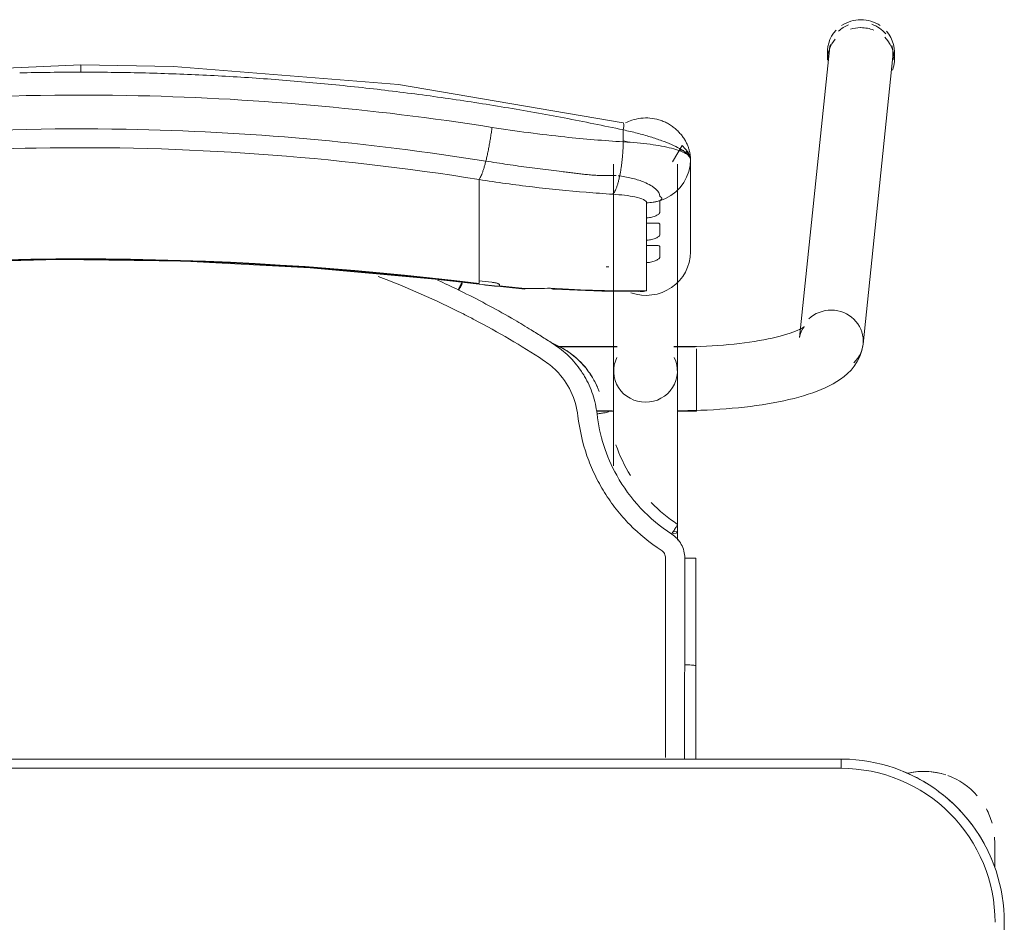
# Model space of a CAD drawing. Header units: metres. Extents: x 3 to 43.5, y -74 to -48.5.
# Tile 137 of 209: x 38.931 to 39.25, y -56.63 to -56.337. Entities that reach past the tile are written whole.
import ezdxf

# ---------------------------------------------------------------- set-up
doc = ezdxf.new("R2010")
doc.units = ezdxf.units.M
doc.layers.add('I-FURN', color=7, linetype='Continuous', lineweight=18)

# ---------------------------------------------------------------- blocks, each defined once
blk = doc.blocks.new('ConjuntoParaAlunoTamanho6 - CJA06_ConjuntoParaAlunoTamanho6-V21-1PAV - FRIGORÍFICA')
at = {"layer": 'I-FURN', "color": 253, "true_color": 0xaaaaaa}
for p, q in [((0.2432124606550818, 0.2952560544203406), (0.2335379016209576, 0.2018170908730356)), ((0.2425404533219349, 0.2945585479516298), (0.2425404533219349, 0.2919703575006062)), ((0.2643023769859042, 0.2919703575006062), (0.2643023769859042, 0.2945585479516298)), ((0.2541278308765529, 0.1996852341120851), (0.2638023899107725, 0.2931241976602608)), ((0.1981000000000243, 0.2296403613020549), (0.1981000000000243, 0.2596939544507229)), ((0.1731500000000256, 0.2581242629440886), (0.1731500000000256, 0.1909687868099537)), ((0.1938500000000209, 0.1909687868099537), (0.1938500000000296, 0.2581242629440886)), ((0.1968477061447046, 0.2539495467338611), (0.1975389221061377, 0.2558006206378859)), ((0.1294314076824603, 0.243802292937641), (0.1294314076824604, 0.2531737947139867)), ((0.1745693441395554, 0.2544094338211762), (0.1751254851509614, 0.254353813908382)), ((0.1958994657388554, 0.2522107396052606), (0.1968476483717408, 0.253949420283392)), ((0.1947122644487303, 0.2506185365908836), (0.1958994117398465, 0.2522106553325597)), ((0.1294314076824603, 0.2421389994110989), (0.1294314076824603, 0.243802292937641)), ((0.1294314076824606, 0.2421389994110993), (0.1294314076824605, 0.2365253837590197)), ((0.1838599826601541, 0.2390378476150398), (0.1838599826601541, 0.2407252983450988)), ((0.1294314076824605, 0.2365253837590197), (0.1294314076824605, 0.2348620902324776)), ((0.1294314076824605, 0.2348620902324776), (0.1294314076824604, 0.2292484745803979)), ((0.183859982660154, 0.231760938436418), (0.183859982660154, 0.233448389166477)), ((0.1294314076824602, 0.2275851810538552), (0.1294314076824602, 0.2292475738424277)), ((0.1294314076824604, 0.2275851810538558), (0.1294314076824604, 0.2219715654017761)), ((0.1838599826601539, 0.2170112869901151), (0.1838599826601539, 0.2261714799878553)), ((0.1294314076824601, 0.2203082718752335), (0.1294314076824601, 0.2219715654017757)), ((0.1294586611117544, 0.2191524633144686), (0.1443419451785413, 0.2175731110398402)), ((0.179439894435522, 0.2168937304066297), (0.1817272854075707, 0.2167811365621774)), ((0.1742864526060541, 0.1989367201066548), (0.1547360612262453, 0.1989367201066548)), ((0.1742893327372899, 0.1987867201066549), (0.154942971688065, 0.1987867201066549)), ((0.1938500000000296, 0.1987867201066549), (0.1927106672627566, 0.1987867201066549)), ((0.2000000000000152, 0.1989367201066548), (0.1927135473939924, 0.1989367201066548)), ((0.1938500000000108, 0.1984502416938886), (0.1938500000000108, 0.1987867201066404)), ((0.1938500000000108, 0.1976441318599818), (0.1938500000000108, 0.1984502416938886)), ((0.200000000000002, 0.1937960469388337), (0.2000000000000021, 0.1981376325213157)), ((0.1938500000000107, 0.1916047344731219), (0.1938500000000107, 0.1936664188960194)), ((0.200000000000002, 0.1857279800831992), (0.200000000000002, 0.1936447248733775)), ((0.1938500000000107, 0.1858191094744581), (0.1938500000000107, 0.1868796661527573)), ((0.1938500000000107, 0.1837095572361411), (0.1938500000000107, 0.1858191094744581)), ((0.200000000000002, 0.17793672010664), (0.200000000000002, 0.1856002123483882)), ((0.1938500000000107, 0.1780867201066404), (0.1938500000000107, 0.1795051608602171)), ((0.1675711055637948, 0.1780867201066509), (0.172676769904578, 0.1780867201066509)), ((0.1675962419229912, 0.1779367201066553), (0.1732320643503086, 0.1779367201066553)), ((0.1937679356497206, 0.1779367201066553), (0.2000000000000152, 0.1779367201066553)), ((0.1938500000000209, 0.1360373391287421), (0.1938500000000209, 0.1385735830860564)), ((0.199825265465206, 0.130207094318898), (0.199824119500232, 0.09530095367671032)), ((0.199816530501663, 0.06496651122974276), (0.1998241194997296, 0.09530105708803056)), ((0.2470000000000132, 0.06496651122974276), (-0.2469999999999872, 0.06496651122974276)), ((0.2470000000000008, 0.06496651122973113), (-0.2469999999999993, 0.06496651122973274)), ((0.2470000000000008, 0.06496651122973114), (0.2470000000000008, 0.06196651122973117)), ((0.2968749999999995, 0.03797151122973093), (0.2968749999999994, 0.02961464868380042)), ((0.2968749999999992, 0.03299232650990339), (0.2968749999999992, 0.03797151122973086)), ((0.3000000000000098, -0.332033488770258), (0.3000000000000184, 0.01196651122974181))]:
    blk.add_line(p, q, dxfattribs=at)
at = {"layer": 'I-FURN', "color": 253, "true_color": 0xaaaaaa, "flags": 128}
for points in [[(0.0001000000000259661, 0.2903998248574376), (-0.07266958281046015, 0.2872143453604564), (-0.1448601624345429, 0.2777017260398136), (-0.1760326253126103, 0.2716064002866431)], [(0.1762326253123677, 0.2716064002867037), (0.1033140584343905, 0.2839819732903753), (0.03017500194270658, 0.2898535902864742), (0.0001000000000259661, 0.2903998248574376)], [(0.1762658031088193, 0.2654018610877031), (0.1762658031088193, 0.2663721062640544), (0.1762658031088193, 0.2673423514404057), (0.1762658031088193, 0.268312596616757), (0.1762658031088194, 0.2692828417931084)], [(0.1980999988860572, 0.2597125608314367), (0.1979173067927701, 0.2609157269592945), (0.1973888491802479, 0.2620831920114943), (0.195395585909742, 0.2642028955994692), (0.1922691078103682, 0.2589586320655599)], [(0.19753892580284, 0.2558006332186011), (0.1979587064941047, 0.2577280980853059), (0.1981000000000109, 0.2596939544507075)], [(0.1980999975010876, 0.2597116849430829), (0.1980999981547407, 0.2521977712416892), (0.1980999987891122, 0.2446838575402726)], [(0.1981000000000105, 0.2296403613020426), (0.1981000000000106, 0.2371537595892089), (0.1981000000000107, 0.2446671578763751), (0.1981000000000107, 0.2521805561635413), (0.1981000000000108, 0.2596939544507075)], [(0.1917187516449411, 0.2479946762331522), (0.1933094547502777, 0.2492039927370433), (0.1947121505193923, 0.2506184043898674)], [(0.1881000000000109, 0.2462822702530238), (0.1881000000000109, 0.2453180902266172), (0.1881000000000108, 0.2443539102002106), (0.1881000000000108, 0.243389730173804), (0.1881000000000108, 0.2424255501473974)], [(0.1881002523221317, 0.246282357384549), (0.1899707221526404, 0.2470146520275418), (0.1917187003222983, 0.247994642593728)], [(0.1838599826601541, 0.2407252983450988), (0.1838599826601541, 0.241946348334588), (0.1838599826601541, 0.2431673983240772), (0.1838599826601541, 0.2443884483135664), (0.1838599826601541, 0.2456094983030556)], [(0.183859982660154, 0.233448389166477), (0.183859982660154, 0.2348457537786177), (0.183859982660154, 0.2362431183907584), (0.1838599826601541, 0.2376404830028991), (0.1838599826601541, 0.2390378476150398)], [(0.1881000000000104, 0.2386831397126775), (0.1881000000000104, 0.237799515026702), (0.1881000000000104, 0.2369158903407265), (0.1881000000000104, 0.236032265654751), (0.1881000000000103, 0.2351486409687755)], [(0.1838599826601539, 0.2261714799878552), (0.183859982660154, 0.2275688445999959), (0.183859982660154, 0.2289662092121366), (0.183859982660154, 0.2303635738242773), (0.183859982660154, 0.231760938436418)], [(0.1881000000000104, 0.2314062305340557), (0.1881000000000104, 0.2305226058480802), (0.1881000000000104, 0.2296389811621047), (0.1881000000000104, 0.2287553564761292), (0.1881000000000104, 0.2278717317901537)], [(-0.1292586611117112, 0.2191524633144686), (-0.08865069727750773, 0.2234198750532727), (-0.04790057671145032, 0.2260954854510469), (-0.007073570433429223, 0.2271749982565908), (0.03376492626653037, 0.2266566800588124), (0.07454949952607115, 0.2245413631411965), (0.1152148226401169, 0.2208324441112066), (0.1294586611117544, 0.2191524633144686)], [(0.1294314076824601, 0.2193726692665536), (0.1294314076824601, 0.2196065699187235), (0.1294314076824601, 0.2198404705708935), (0.1294314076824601, 0.2200743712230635), (0.1294314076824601, 0.2203082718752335)], [(0.1361000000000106, 0.2190117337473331), (0.1361000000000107, 0.2189337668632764), (0.1361000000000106, 0.2188557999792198), (0.1361000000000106, 0.2187778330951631), (0.1361000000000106, 0.2186998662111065)], [(0.153505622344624, 0.2176050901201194), (0.1692793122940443, 0.2168976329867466), (0.181309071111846, 0.2167731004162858)], [(0.1817272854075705, 0.2167811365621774), (0.1827926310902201, 0.2168569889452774), (0.1838599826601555, 0.217011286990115)], [(0.2350704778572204, 0.2053619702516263), (0.2350077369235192, 0.2053133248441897), (0.2348200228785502, 0.2051835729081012), (0.2345106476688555, 0.2049931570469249), (0.2340848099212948, 0.2047580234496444), (0.2335484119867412, 0.2044905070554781), (0.2329074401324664, 0.2042001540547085), (0.2321676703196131, 0.2038943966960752), (0.231334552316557, 0.2035790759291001), (0.2304131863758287, 0.2032588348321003), (0.2294083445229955, 0.20293741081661), (0.2283245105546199, 0.2026178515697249), (0.227165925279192, 0.2023026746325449), (0.2259366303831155, 0.2019939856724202), (0.2246405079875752, 0.201693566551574), (0.2232813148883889, 0.2014029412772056), (0.2218627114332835, 0.2011234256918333), (0.2203882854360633, 0.2008561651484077), (0.2188615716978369, 0.2006021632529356), (0.2172860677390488, 0.200362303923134), (0.2156652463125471, 0.200137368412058), (0.2140025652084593, 0.1999280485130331), (0.2123014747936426, 0.1997349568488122), (0.2105654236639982, 0.1995586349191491), (0.2087978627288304, 0.1993995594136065), (0.2070022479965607, 0.1992581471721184), (0.2051820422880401, 0.1991347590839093), (0.2033407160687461, 0.1990297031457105), (0.2014817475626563, 0.1989432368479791), (0.1996086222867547, 0.1988755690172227), (0.1977248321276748, 0.1988268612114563), (0.1958338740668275, 0.1987972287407), (0.1939392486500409, 0.1987867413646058), (0.1938500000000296, 0.1987867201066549)], [(0.233537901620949, 0.2018170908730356), (0.2337286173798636, 0.2028696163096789), (0.2340307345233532, 0.203761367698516), (0.2343720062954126, 0.2044473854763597), (0.2346851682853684, 0.2049236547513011), (0.2349211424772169, 0.2052118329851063), (0.2350504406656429, 0.2053439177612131), (0.2350704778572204, 0.2053619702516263)], [(0.2541278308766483, 0.1996852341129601), (0.2537524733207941, 0.1976222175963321), (0.2531060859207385, 0.1957226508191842), (0.25226146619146, 0.1940331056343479), (0.2512866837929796, 0.1925592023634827), (0.2502318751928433, 0.1912808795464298), (0.2491278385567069, 0.1901677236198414), (0.2479903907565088, 0.1891887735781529), (0.2468256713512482, 0.1883170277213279), (0.2456343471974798, 0.1875306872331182), (0.2444143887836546, 0.1868128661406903), (0.2431627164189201, 0.1861507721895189), (0.2418761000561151, 0.1855348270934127), (0.2405516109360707, 0.1849579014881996), (0.2391868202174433, 0.1844147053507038), (0.2377798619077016, 0.1839013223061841), (0.2363294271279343, 0.183414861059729), (0.234834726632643, 0.1829531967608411), (0.2332954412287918, 0.1825147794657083), (0.2317116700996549, 0.1820984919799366), (0.2300838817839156, 0.1817035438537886), (0.2284128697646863, 0.1813293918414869), (0.2266997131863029, 0.1809756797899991), (0.224945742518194, 0.1806421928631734), (0.2231525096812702, 0.1803288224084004), (0.2213217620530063, 0.1800355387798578), (0.2194554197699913, 0.1797623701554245), (0.217555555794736, 0.1795093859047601), (0.215624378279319, 0.1792766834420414), (0.2136642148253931, 0.1790643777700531), (0.2116774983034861, 0.1788725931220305), (0.209666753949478, 0.1787014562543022), (0.2076345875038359, 0.1785510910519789), (0.2055836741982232, 0.178421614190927), (0.2035167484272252, 0.1783131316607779), (0.2014365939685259, 0.1782257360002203), (0.1993460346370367, 0.1781595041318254), (0.1972479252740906, 0.1781144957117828), (0.1951451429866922, 0.1780907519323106), (0.1938500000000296, 0.1780867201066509)], [(0.1731500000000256, 0.160150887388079), (0.1731500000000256, 0.1620004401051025), (0.1731500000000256, 0.1638180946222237), (0.1731500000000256, 0.1656009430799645), (0.1731500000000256, 0.167346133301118), (0.1731500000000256, 0.1690508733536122), (0.1731500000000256, 0.1707124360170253), (0.1731500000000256, 0.1723281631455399), (0.1731500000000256, 0.1738954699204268), (0.1731500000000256, 0.1754118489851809), (0.1731500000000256, 0.1768748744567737), (0.1731500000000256, 0.178282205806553), (0.1731500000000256, 0.1796315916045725), (0.1731500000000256, 0.1809208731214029), (0.1731500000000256, 0.1821479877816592), (0.1731500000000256, 0.1833109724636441), (0.1731500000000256, 0.1844079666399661), (0.1731500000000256, 0.1854372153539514), (0.1731500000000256, 0.186397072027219), (0.1731500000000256, 0.1872860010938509), (0.1731500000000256, 0.1881025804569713), (0.1731500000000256, 0.1888455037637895), (0.1731500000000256, 0.1895135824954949), (0.1731500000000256, 0.1901057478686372), (0.1731500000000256, 0.1906210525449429), (0.1731500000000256, 0.1909687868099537)], [(0.1938500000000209, 0.1909687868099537), (0.1938500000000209, 0.1905139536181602), (0.1938500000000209, 0.1899816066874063), (0.1938500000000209, 0.1893725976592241), (0.1938500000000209, 0.1886879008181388), (0.1938500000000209, 0.1879286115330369), (0.1938500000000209, 0.1870959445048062), (0.1938500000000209, 0.1861912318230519), (0.1938500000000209, 0.1852159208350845), (0.1938500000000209, 0.1841715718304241), (0.1938500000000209, 0.1830598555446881), (0.1938500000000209, 0.1818825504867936), (0.1938500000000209, 0.1806415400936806), (0.1938500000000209, 0.1793388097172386), (0.1938500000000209, 0.1779764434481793), (0.1938500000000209, 0.1765566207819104), (0.1938500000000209, 0.1750816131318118), (0.1938500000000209, 0.1735537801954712), (0.1938500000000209, 0.1719755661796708), (0.1938500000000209, 0.170349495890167), (0.1938500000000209, 0.1686781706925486), (0.1938500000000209, 0.1669642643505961), (0.1938500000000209, 0.1652105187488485), (0.1938500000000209, 0.1634197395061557), (0.1938500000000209, 0.161594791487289), (0.1938500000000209, 0.1597385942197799), (0.1938500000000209, 0.1578541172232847), (0.1938500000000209, 0.1559443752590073), (0.1938500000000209, 0.1540124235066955), (0.1938500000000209, 0.1520613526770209), (0.1938500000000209, 0.1500942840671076), (0.1938500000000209, 0.148114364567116), (0.1938500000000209, 0.1461247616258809), (0.1938500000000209, 0.1441286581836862), (0.1938500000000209, 0.1421292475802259), (0.1938500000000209, 0.1401297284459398), (0.1938500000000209, 0.1385735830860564)], [(0.168410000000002, 0.1843247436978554), (0.168410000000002, 0.184339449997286), (0.168410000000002, 0.1843541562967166), (0.168410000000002, 0.1843688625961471), (0.168410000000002, 0.1843835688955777)], [(0.1962270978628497, 0.1302521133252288), (0.19622673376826, 0.126394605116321), (0.1962264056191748, 0.1225375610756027), (0.1962261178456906, 0.1186811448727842), (0.1962258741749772, 0.1148255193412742), (0.1962256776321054, 0.1109708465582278), (0.1962255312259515, 0.1071172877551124), (0.196225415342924, 0.1032650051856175), (0.1962252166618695, 0.0994141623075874), (0.1962252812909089, 0.09556492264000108)], [(0.3000000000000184, 0.01196651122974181), (0.299957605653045, 0.01408594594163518), (0.2998304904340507, 0.01620199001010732), (0.2996188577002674, 0.01831125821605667), (0.299323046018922, 0.02041037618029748), (0.2989435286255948, 0.02249598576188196), (0.2984809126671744, 0.02456475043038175), (0.2979359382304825, 0.0266133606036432), (0.2973094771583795, 0.02863853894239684), (0.2966025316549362, 0.0306370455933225), (0.2958162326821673, 0.03260568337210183), (0.2949518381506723, 0.03454130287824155), (0.2940107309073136, 0.03644080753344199), (0.2929944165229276, 0.03830115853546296), (0.291904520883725, 0.04011937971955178), (0.2907427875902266, 0.04189256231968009), (0.2895110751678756, 0.04361786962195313), (0.2882113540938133, 0.04529254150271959), (0.2868457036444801, 0.0469138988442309), (0.2854163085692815, 0.04847934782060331), (0.2839254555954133, 0.04998638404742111), (0.2823755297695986, 0.05143259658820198), (0.2807690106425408, 0.05281567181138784), (0.2791084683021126, 0.05413339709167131), (0.2773965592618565, 0.05538366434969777), (0.2756360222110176, 0.05656447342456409), (0.2738296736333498, 0.05767393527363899), (0.2719804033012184, 0.05871027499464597), (0.2700911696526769, 0.05967183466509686), (0.2681649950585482, 0.0605570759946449), (0.2662049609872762, 0.06136458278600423), (0.264214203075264, 0.06209306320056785), (0.2621959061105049, 0.06274135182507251), (0.2601532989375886, 0.06330841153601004), (0.2580896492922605, 0.06379333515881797), (0.256008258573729, 0.0641953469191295), (0.2539124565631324, 0.06451380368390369), (0.2518055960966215, 0.06474819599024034), (0.2496910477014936, 0.06489814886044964), (0.2475721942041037, 0.06496342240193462), (0.2470000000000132, 0.06496651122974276)], [(0.2469999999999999, 0.0619665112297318), (0.1234999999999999, 0.0619665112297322), (-1.453485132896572e-16, 0.06196651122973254), (-0.1235000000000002, 0.06196651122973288), (-0.2470000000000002, 0.06196651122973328)], [(-0.2469999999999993, 0.06196651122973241), (-0.1234999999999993, 0.0619665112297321), (7.44471151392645e-16, 0.06196651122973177), (0.1235000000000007, 0.06196651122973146), (0.2470000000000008, 0.06196651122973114)], [(0.2968750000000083, 0.03000167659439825), (0.2968750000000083, 0.03057043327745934), (0.2968750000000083, 0.0311238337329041), (0.2968750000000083, 0.03166099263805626), (0.2968750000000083, 0.03218105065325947), (0.2968750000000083, 0.03268317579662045), (0.2968750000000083, 0.0331665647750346), (0.2968750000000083, 0.03363044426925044), (0.2968750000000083, 0.0340740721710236), (0.2968750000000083, 0.0344967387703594), (0.2968750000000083, 0.03489776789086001), (0.2968750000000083, 0.0352765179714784), (0.2968750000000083, 0.03563238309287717), (0.2968750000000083, 0.03596479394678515), (0.2968750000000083, 0.03627321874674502), (0.2968750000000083, 0.03655716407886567), (0.2968750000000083, 0.03681617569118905), (0.2968750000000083, 0.03704983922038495), (0.2968750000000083, 0.0372577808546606), (0.2968750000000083, 0.03743966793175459), (0.2968750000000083, 0.03759520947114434), (0.2968750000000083, 0.03772415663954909), (0.2968750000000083, 0.03782630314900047), (0.2968750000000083, 0.0379014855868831), (0.2968750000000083, 0.03794958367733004), (0.2968750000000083, 0.03797052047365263)]]:
    blk.add_lwpolyline(points, dxfattribs=at)
at = {"layer": 'I-FURN', "color": 253, "true_color": 0xaaaaaa}
for centre, radius, start, end in [((0.2469999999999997, 0.01196651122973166), 0.05000000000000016, 359.9999999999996, 89.9999999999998), ((0.2470000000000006, 0.01196651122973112), 0.05000000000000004, 1.399444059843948e-13, 90.00000000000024), ((0.2470000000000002, 0.01196651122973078), 0.05300000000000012, 57.30006590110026, 67.50000000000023), ((0.2470000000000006, 0.01196651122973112), 0.053, 57.30006590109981, 67.49999999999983), ((0.2738749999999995, 0.03797151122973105), 0.02300000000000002, 75.53308433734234, 103.103188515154), ((0.2738749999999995, 0.03797151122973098), 0.02299999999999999, 71.99999999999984, 102.5792801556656), ((0.2738749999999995, 0.03797151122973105), 0.02299999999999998, 41.01943934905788, 70.30682625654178), ((0.2470000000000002, 0.01196651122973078), 0.05300000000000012, 37.16069583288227, 53.14964399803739), ((0.2470000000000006, 0.01196651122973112), 0.053, 37.16069583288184, 53.14964399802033), ((0.2738749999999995, 0.03797151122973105), 0.023, 15.73052841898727, 28.05060290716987), ((0.2470000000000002, 0.01196651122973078), 0.05300000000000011, 22.50000000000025, 32.69993391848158), ((0.2470000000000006, 0.01196651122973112), 0.053, 22.49999999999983, 32.69993391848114), ((0.2738749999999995, 0.03797151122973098), 0.02300000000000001, 359.9999999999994, 4.009148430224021)]:
    blk.add_arc(centre, radius, start, end, dxfattribs=at)
for centre, major_axis, ratio, start_param, end_param in [((0.2534214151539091, 0.2945585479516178), (0.01088096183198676, 0), 0.9659258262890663, 1.570796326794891, 2.182165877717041), ((0.2534214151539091, 0.2945585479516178), (-0.01088096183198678, 5.623562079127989e-17), 0.9659258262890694, 4.098127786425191, 4.71238898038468), ((0.2534214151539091, 0.2945585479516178), (0.01088096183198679, 0), 0.9659258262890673, 2.404321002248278, 3.31201314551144), ((0.253507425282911, 0.2941901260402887), (-0.01029496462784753, 0.001065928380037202), 0.9671584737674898, 5.223080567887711, 5.597592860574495), ((0.2534214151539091, 0.2919703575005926), (0.0108809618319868, 0), 0.9659258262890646, 1.58169353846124, 1.88396904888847), ((0.2534214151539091, 0.2919703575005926), (0.01088096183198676, 0), 0.9659258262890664, 1.176355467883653, 1.570796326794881), ((0.253507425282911, 0.2941901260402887), (-0.01029496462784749, 0.001065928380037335), 0.9671584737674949, 3.921543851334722, 4.467460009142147), ((0.2534214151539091, 0.2945585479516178), (0.01088096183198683, 0), 0.9659258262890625, 6.052088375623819, 6.985955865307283), ((0.2534214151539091, 0.2919703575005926), (0.01088096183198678, 0), 0.965925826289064, 2.446266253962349, 3.141592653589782), ((0.2534214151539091, 0.2919703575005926), (0.01088096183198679, 0), 0.9659258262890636, 5.959866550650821, 7.062609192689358), ((0.253507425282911, 0.2941901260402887), (-0.01029496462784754, 0.001065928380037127), 0.9671584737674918, 6.102342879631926, 6.382991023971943), ((0.253507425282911, 0.2941901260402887), (-0.01029496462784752, 0.00106592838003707), 0.9671584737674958, 3.141592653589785, 3.50297454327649), ((9.999999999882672e-05, -0.7715866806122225), (1.021100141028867, 0), 0.9781476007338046, 1.44377104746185, 1.697821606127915), ((9.999999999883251e-05, -0.7711708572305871), (1.0208981, 0), 0.9781476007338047, 1.443771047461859, 1.697821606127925), ((0.1837000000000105, 0.2296403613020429), (0.01440000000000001, 0), 0.9781476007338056, 4.362104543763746, 6.28318530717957), ((0.1794715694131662, 0.6012766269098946), (0.3849999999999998, 0), 0.9781476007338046, 4.689765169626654, 4.691851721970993), ((0.1794715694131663, 0.6035636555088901), (0.3949999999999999, 0), 0.9781476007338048, 4.585363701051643, 4.595995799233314), ((0.1794715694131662, 0.6022122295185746), (0.3947979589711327, 0), 0.9781476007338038, 4.585363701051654, 4.595935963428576), ((0.1794715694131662, 0.6026280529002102), (0.3949999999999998, 0), 0.9781476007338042, 4.602237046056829, 4.623286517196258), ((0.1452124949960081, 0.227535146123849), (0.0008705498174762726, 0.009962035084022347), 0.01850094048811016, 2.932960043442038, 3.325659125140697), ((0.1794715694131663, 0.6033557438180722), (0.3949999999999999, 0), 0.9781476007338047, 4.644485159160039, 4.723499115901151), ((0.2438328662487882, 0.2007511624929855), (-0.01029496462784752, 0.001065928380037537), 0.9671584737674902, 4.812194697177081, 5.597592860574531), ((0.2438328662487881, 0.2007511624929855), (-0.01029496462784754, 0.001065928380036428), 0.967158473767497, 3.241398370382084, 4.812194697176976), ((0.2438328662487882, 0.2007511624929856), (-0.01029496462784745, 0.001065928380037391), 0.9671584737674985, 2.456000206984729, 3.241398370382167), ((0.1835000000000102, 0.1909687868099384), (0.01035, 0), 0.9781476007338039, 2.686586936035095, 4.712388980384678), ((0.1835000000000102, 0.1909687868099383), (0.01035000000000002, 0), 0.9781476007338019, 4.712388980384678, 6.738191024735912), ((0.1835000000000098, 0.1385735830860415), (0.01034999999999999, 0), 0.06975647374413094, 5.75958653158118, 6.776353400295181)]:
    blk.add_ellipse(centre, major_axis=major_axis, ratio=ratio, start_param=start_param, end_param=end_param, dxfattribs=at)
for points in [[(0.0001000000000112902, 0.2880248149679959), (-0.006508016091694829, 0.288024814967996), (-0.01311637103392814, 0.2879458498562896), (-0.01972184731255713, 0.2877884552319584)], [(0.0001000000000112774, 0.2903571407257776), (0.0001000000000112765, 0.2902912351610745), (0.0001000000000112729, 0.2900051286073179), (0.0001000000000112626, 0.2891558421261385), (0.0001000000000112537, 0.2884139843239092), (0.0001000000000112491, 0.2880248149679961)], [(0.01992242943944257, 0.287788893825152), (0.01331661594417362, 0.287946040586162), (0.006708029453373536, 0.2880248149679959), (0.0001000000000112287, 0.288024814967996)], [(0.03972822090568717, 0.287082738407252), (0.03313130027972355, 0.2873962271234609), (0.026528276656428, 0.2876317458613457), (0.01992248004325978, 0.2877888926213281)], [(0.05949739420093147, 0.285908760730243), (0.05291607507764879, 0.2863777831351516), (0.04632532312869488, 0.2867692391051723), (0.03972846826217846, 0.2870827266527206)], [(0.07920996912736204, 0.284269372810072), (0.07265096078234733, 0.2848931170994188), (0.06607919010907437, 0.2854396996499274), (0.05949798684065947, 0.2859087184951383)], [(0.09884629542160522, 0.2821678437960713), (0.09231561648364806, 0.2829446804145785), (0.08576917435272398, 0.2836456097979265), (0.07920996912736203, 0.284269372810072)], [(0.1183880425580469, 0.2796108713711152), (0.1118923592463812, 0.2805381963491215), (0.1053779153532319, 0.2813908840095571), (0.0988477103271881, 0.2821676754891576)], [(0.1378172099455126, 0.276606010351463), (0.1313620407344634, 0.2776813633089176), (0.1248851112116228, 0.2786833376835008), (0.1183894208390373, 0.2796106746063)], [(0.1571157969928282, 0.2731608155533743), (0.1507070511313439, 0.2743816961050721), (0.1442735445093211, 0.2755304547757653), (0.1378182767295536, 0.2766058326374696)], [(0.1762658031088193, 0.2692828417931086), (0.1699094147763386, 0.2706467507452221), (0.1635252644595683, 0.2719397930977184), (0.1571163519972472, 0.2731607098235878)], [(0.1316375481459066, 0.2591403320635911), (0.1317514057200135, 0.2595920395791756), (0.1319774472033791, 0.2605307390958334), (0.1323069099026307, 0.2620269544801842), (0.1326223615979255, 0.2635911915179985), (0.1329198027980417, 0.2652023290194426), (0.1331950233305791, 0.2668394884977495), (0.1334445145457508, 0.2684805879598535), (0.1335915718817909, 0.2695629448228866), (0.1336597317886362, 0.2700975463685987)], [(0.1762658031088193, 0.2692828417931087), (0.1763289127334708, 0.2696584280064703), (0.1764189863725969, 0.2703746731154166), (0.1764353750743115, 0.2712021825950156), (0.1763587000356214, 0.2714863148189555), (0.1763029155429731, 0.2715564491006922)], [(0.175125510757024, 0.254353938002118), (0.1751984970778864, 0.2547076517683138), (0.175339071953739, 0.2554367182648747), (0.1755320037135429, 0.2565866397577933), (0.1757052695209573, 0.2577841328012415), (0.175857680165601, 0.259019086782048), (0.1759880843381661, 0.2602816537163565), (0.176095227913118, 0.2615619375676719), (0.1761782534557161, 0.2628495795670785), (0.176236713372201, 0.2641342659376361), (0.1762589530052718, 0.2649819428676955), (0.1762658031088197, 0.2654018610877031)], [(0.1981000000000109, 0.2596939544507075), (0.1981000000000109, 0.2603482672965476), (0.1970264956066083, 0.2616503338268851), (0.1923900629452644, 0.2633751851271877), (0.1852348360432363, 0.264697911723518), (0.1793352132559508, 0.265233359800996), (0.1762658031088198, 0.265401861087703)], [(0.1781109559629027, 0.2652801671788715), (0.1775085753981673, 0.2654472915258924), (0.1768999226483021, 0.2656099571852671), (0.1762885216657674, 0.2657672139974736)], [(0.1294314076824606, 0.2531737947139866), (0.1295198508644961, 0.253273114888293), (0.1297044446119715, 0.2535308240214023), (0.1300007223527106, 0.2540876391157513), (0.1303127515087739, 0.2548081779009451), (0.1306367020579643, 0.2556847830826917), (0.1309683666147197, 0.2567044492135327), (0.131303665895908, 0.2578553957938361), (0.1315267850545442, 0.2587009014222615), (0.1316375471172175, 0.2591403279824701)], [(0.1728535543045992, 0.2483980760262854), (0.1729696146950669, 0.2485030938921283), (0.1732027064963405, 0.2487702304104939), (0.1735510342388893, 0.2493354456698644), (0.1738939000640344, 0.250058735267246), (0.174227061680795, 0.2509327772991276), (0.1745466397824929, 0.2519451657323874), (0.1748487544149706, 0.2530845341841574), (0.1750359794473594, 0.2539200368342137), (0.1751255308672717, 0.2543540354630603)], [(0.1838599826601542, 0.2456094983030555), (0.1842192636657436, 0.2456134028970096), (0.1849375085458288, 0.2456477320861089), (0.1860079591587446, 0.2457777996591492), (0.1870655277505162, 0.2459854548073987), (0.1877580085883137, 0.2461749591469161), (0.1881001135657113, 0.246282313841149)], [(0.124341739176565, 0.2095039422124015), (0.1152901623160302, 0.2140849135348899), (0.1060704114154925, 0.218143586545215), (0.09665883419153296, 0.2216798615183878)], [(0.1159427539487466, 0.2205001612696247), (0.1182084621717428, 0.2194714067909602), (0.1204604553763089, 0.2184124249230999), (0.1226981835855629, 0.2173235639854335)], [(0.1226981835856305, 0.2173235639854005), (0.1229127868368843, 0.2177608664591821), (0.1233583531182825, 0.2186550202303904), (0.1237690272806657, 0.2194524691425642), (0.1239499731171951, 0.2197966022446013)], [(0.1233396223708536, 0.218131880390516), (0.1231915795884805, 0.2178324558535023), (0.1230392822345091, 0.2175283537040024), (0.1228883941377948, 0.2172307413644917)], [(0.1239464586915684, 0.2193573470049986), (0.1237666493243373, 0.2189779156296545), (0.1235632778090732, 0.2185567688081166), (0.1233517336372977, 0.2181258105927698)], [(0.1336000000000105, 0.2198095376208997), (0.1337709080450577, 0.2197895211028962), (0.1341016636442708, 0.2197447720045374), (0.1345570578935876, 0.2196652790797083), (0.1349943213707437, 0.2195675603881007), (0.1353772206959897, 0.2194610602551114), (0.1356877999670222, 0.2193475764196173), (0.1359253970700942, 0.219230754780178), (0.1360624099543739, 0.2191208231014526), (0.1360974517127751, 0.2190478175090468), (0.1361000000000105, 0.2190117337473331)], [(0.1361000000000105, 0.2186998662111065), (0.136100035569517, 0.2186828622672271), (0.1360918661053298, 0.2186492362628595), (0.1360665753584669, 0.2186169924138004), (0.1360494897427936, 0.2186013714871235)], [(0.1443226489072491, 0.217792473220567), (0.145762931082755, 0.2177625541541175), (0.1486002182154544, 0.2177478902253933), (0.1513336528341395, 0.2178205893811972), (0.15267016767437, 0.2178778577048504)], [(0.1526701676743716, 0.2178778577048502), (0.1531962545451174, 0.2175770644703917), (0.1536937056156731, 0.2175210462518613), (0.1541742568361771, 0.2177192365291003)], [(0.1243563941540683, 0.2165087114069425), (0.124080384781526, 0.2166453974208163), (0.1235279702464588, 0.2169178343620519), (0.122974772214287, 0.2171883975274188), (0.1226979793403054, 0.2173232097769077)], [(0.1409843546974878, 0.2075760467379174), (0.1382577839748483, 0.2091620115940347), (0.1327588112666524, 0.2122360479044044), (0.127170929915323, 0.2151169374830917), (0.1243563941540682, 0.2165087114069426)], [(0.127982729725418, 0.2076229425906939), (0.1273791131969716, 0.2079405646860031), (0.1261687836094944, 0.2085716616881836), (0.1249518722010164, 0.2091945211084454), (0.1243417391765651, 0.2095039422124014)], [(0.1503955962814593, 0.1944471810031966), (0.1467277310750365, 0.1968417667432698), (0.139345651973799, 0.2014179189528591), (0.1318066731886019, 0.205611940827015), (0.1279827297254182, 0.2076229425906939)], [(0.1463509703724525, 0.2043213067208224), (0.1454617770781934, 0.2048741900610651), (0.1436780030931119, 0.205969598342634), (0.1418838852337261, 0.2070440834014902), (0.1409843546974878, 0.207576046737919)], [(0.1537794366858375, 0.1996302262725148), (0.152557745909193, 0.2004277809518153), (0.1501008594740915, 0.2020049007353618), (0.1476209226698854, 0.2035451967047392), (0.1463764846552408, 0.2043055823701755)], [(0.1586329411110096, 0.1970969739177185), (0.1570319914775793, 0.1982151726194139), (0.1553072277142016, 0.1991556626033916), (0.1535014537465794, 0.1998979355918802)], [(0.1537415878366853, 0.1997177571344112), (0.1547233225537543, 0.1993071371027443), (0.1557480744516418, 0.1988086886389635), (0.1568013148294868, 0.1981978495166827)], [(0.1624994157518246, 0.1911047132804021), (0.1613359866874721, 0.192802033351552), (0.1586948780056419, 0.1959437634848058), (0.1554966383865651, 0.1985081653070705), (0.1537794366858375, 0.1996302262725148)], [(0.1544771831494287, 0.1911188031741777), (0.1538595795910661, 0.1917419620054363), (0.1525591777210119, 0.1929224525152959), (0.1511359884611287, 0.193963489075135), (0.1503955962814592, 0.1944471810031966)], [(0.1615632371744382, 0.1763592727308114), (0.1612423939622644, 0.179146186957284), (0.1596820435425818, 0.1845386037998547), (0.1564514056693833, 0.1891220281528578), (0.1544771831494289, 0.1911188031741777)], [(0.1637112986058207, 0.1892355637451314), (0.163521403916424, 0.1895535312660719), (0.1631293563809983, 0.1901833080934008), (0.1627133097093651, 0.1907999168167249), (0.1624994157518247, 0.191104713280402)], [(0.1677424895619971, 0.1770639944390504), (0.1674964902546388, 0.1792013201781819), (0.1665590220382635, 0.1834307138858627), (0.164789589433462, 0.1873763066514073), (0.1637112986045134, 0.1892355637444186)], [(0.1650109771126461, 0.1907575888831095), (0.1653668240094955, 0.1902631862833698), (0.1660439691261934, 0.1892504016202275), (0.1669511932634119, 0.1876675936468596), (0.1677473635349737, 0.1860264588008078), (0.16820222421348, 0.1848969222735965), (0.1684100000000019, 0.1843247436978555)], [(0.1714634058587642, 0.1778021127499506), (0.1714682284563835, 0.1777616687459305), (0.1712817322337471, 0.177658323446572), (0.1704566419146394, 0.1774597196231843), (0.1692131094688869, 0.1772481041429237), (0.1682328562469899, 0.1771200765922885), (0.1677424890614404, 0.1770642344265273)], [(0.178597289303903, 0.1570264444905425), (0.1766742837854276, 0.1601806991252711), (0.1751000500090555, 0.163548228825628), (0.1739019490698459, 0.1670403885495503)], [(0.1939136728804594, 0.1411945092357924), (0.1908365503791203, 0.143207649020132), (0.1879501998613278, 0.1455989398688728), (0.1853711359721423, 0.1482650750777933)], [(0.1919863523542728, 0.1380495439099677), (0.1922544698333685, 0.1384598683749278), (0.1927841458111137, 0.1392806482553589), (0.1934388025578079, 0.1403259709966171), (0.1938540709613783, 0.1410265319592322), (0.1939293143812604, 0.1411928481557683), (0.1939136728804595, 0.1411945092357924)], [(0.1962270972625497, 0.1302521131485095), (0.1962244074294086, 0.1310361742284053), (0.196036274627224, 0.1325521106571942), (0.1951915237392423, 0.1347279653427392), (0.1938272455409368, 0.1366302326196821), (0.1926490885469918, 0.137618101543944), (0.1919863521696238, 0.1380501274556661)], [(0.1900014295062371, 0.1302474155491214), (0.1900004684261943, 0.1305019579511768), (0.1899391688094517, 0.1309935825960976), (0.1896635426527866, 0.1316979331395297), (0.189220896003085, 0.132311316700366), (0.1888417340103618, 0.132628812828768), (0.1886288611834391, 0.1327672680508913)], [(0.1900013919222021, 0.09555402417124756), (0.190001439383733, 0.09868370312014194), (0.1900013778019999, 0.1048192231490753), (0.1900014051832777, 0.1131431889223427), (0.1900014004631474, 0.1217255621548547), (0.1900014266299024, 0.1274031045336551), (0.190001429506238, 0.1302474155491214)], [(0.1998210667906, 0.1302049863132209), (0.1998445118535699, 0.1302108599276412), (0.1996945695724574, 0.130222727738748), (0.1989137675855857, 0.1302381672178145), (0.1976969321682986, 0.1302488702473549), (0.1967197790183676, 0.1302517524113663), (0.1962270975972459, 0.1302520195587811)], [(0.1998187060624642, 0.1302043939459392), (0.1998185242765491, 0.1272925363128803), (0.1998182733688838, 0.1243806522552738), (0.1998180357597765, 0.1214692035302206)], [(0.1998198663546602, 0.09528842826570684), (0.1998196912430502, 0.1010983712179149), (0.1998194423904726, 0.1127324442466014), (0.199820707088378, 0.1243808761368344), (0.1998210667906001, 0.1302049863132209)], [(0.1998174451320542, 0.1127339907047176), (0.199817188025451, 0.1069128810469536), (0.1998173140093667, 0.1010953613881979), (0.1998174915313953, 0.09528493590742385)], [(0.1962252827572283, 0.0955648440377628), (0.1966195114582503, 0.0955637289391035), (0.197011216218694, 0.09555819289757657), (0.1973810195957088, 0.09554851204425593)], [(0.1973810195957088, 0.09554851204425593), (0.1977508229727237, 0.09553883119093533), (0.1980987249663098, 0.095525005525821), (0.1984075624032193, 0.09550772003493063)], [(0.1998241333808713, 0.09530095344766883), (0.1998241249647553, 0.0952967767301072), (0.1998227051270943, 0.09529260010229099), (0.1998198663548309, 0.09528842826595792)], [(0.1998200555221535, 0.06496652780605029), (0.1998200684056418, 0.07507383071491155), (0.1998199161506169, 0.08518111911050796), (0.199819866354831, 0.09528842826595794)], [(0.1998176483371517, 0.07533813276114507), (0.1998176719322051, 0.07188093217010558), (0.1998176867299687, 0.06842373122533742), (0.199817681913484, 0.06496652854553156)]]:
    blk.add_open_spline(points, degree=3, dxfattribs=at)
for points, knots in [([(-0.1334597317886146, 0.2700975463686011), (-0.0847039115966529, 0.2777950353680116), (0.005190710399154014, 0.2841531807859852), (0.09465608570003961, 0.2762553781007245), (0.1336597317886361, 0.2700975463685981)], [-1, -1, -1, -1, -0.4444444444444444, 0, 0, 0, 0]), ([(0.176985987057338, 0.2715293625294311), (0.1776537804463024, 0.271873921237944), (0.1792654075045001, 0.2725544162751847), (0.1819571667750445, 0.2731539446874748), (0.1849590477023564, 0.2732031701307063), (0.1874098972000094, 0.2727407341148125), (0.1890477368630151, 0.2721641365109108), (0.1899555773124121, 0.271763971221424), (0.1906190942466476, 0.2714305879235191), (0.1912702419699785, 0.2710585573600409), (0.1921219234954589, 0.2705073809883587), (0.1931349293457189, 0.2697297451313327), (0.1942280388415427, 0.268695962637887), (0.1951608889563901, 0.2676305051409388), (0.1959446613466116, 0.2665608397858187), (0.1966003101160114, 0.2654700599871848), (0.1971213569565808, 0.2643906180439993), (0.1975150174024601, 0.2633435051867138), (0.1977954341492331, 0.2623445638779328), (0.1980407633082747, 0.2610829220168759), (0.1980992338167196, 0.2602308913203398), (0.1980999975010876, 0.2597116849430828)], [0.3275759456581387, 0.3275759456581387, 0.3275759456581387, 0.3275759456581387, 0.375, 0.4375, 0.5, 0.5625, 0.59375, 0.609375, 0.625, 0.640625, 0.65625, 0.6875, 0.71875, 0.75, 0.78125, 0.8125, 0.84375, 0.875, 0.90625, 0.9375, 1, 1, 1, 1]), ([(-0.1314375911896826, 0.2591405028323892), (-0.0834284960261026, 0.2668293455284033), (0.005115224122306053, 0.2731845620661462), (0.09323131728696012, 0.2652914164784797), (0.1316375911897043, 0.2591405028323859)], [-1, -1, -1, -1, -0.4444444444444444, 0, 0, 0, 0]), ([(0.1336597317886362, 0.2700975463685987), (0.1415528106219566, 0.2688514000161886), (0.155777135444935, 0.2669874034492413), (0.1699719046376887, 0.2657985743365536), (0.1762658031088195, 0.2654018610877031)], [-1, -1, -1, -1, -0.4444444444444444, 0, 0, 0, 0]), ([(0.1762658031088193, 0.2692828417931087), (0.1778018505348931, 0.2689533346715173), (0.1808409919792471, 0.2682343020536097), (0.1851045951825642, 0.267035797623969), (0.1888538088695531, 0.2657760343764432), (0.1930172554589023, 0.2641128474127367), (0.1970774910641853, 0.2618686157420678), (0.198099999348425, 0.260342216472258), (0.1980999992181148, 0.2597116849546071)], [0, 0, 0, 0, 0.125, 0.25, 0.375, 0.5, 0.75, 1, 1, 1, 1]), ([(0.1294314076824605, 0.2531737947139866), (0.08224027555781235, 0.260753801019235), (-0.00483574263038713, 0.2670240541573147), (-0.0914775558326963, 0.2592379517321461), (-0.1292314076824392, 0.2531737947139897)], [-1, -1, -1, -1, -0.4444444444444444, 0, 0, 0, 0]), ([(0.1958851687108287, 0.2625658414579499), (0.1956481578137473, 0.2626327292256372), (0.1951721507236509, 0.2627089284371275), (0.1947024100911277, 0.2626715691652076), (0.1944798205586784, 0.2626293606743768)], [0.3140408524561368, 0.3140408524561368, 0.3140408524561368, 0.3140408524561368, 0.375, 0.4333513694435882, 0.4333513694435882, 0.4333513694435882, 0.4333513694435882]), ([(0.1980999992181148, 0.2597116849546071), (0.1980996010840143, 0.260236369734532), (0.1978717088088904, 0.2610111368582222), (0.1972346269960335, 0.2618287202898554), (0.1968233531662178, 0.2621375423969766), (0.1966025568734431, 0.2622644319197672)], [0, 0, 0, 0, 0.125, 0.1875, 0.25, 0.25, 0.25, 0.25]), ([(0.1316375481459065, 0.2591403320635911), (0.1339949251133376, 0.2587682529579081), (0.1387087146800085, 0.2580511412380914), (0.145774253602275, 0.2570563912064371), (0.1516557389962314, 0.2562947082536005), (0.1557684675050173, 0.2557982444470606), (0.1581167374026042, 0.2555225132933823), (0.1598777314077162, 0.2553247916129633), (0.1616345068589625, 0.2551123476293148), (0.163388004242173, 0.2548905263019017), (0.1651435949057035, 0.2546919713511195), (0.1669065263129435, 0.2545489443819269), (0.1686772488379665, 0.254466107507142), (0.1710430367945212, 0.2544048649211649), (0.1728237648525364, 0.2544237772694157), (0.1740129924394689, 0.2544652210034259)], [0, 0, 0, 0, 0.1666666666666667, 0.3333333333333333, 0.5, 0.5833333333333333, 0.625, 0.6666666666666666, 0.7083333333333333, 0.75, 0.7916666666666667, 0.8333333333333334, 0.875, 0.9166666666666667, 1, 1, 1, 1]), ([(0.1294314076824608, 0.2531737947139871), (0.1352201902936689, 0.2522542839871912), (0.1468102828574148, 0.250642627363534), (0.1612933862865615, 0.2491934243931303), (0.1699656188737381, 0.248576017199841), (0.1728535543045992, 0.2483980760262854)], [0, 0, 0, 0, 0.4, 0.8, 1, 1, 1, 1]), ([(0.175125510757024, 0.254353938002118), (0.176610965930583, 0.2541414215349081), (0.1794849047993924, 0.2535802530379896), (0.1828421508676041, 0.2524625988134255), (0.1848968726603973, 0.2514475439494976), (0.1860769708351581, 0.2506942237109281), (0.1875352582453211, 0.2495319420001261), (0.1881197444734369, 0.2485382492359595), (0.1880995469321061, 0.2477843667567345)], [0, 0, 0, 0, 0.2, 0.4, 0.55, 0.625, 0.7, 1, 1, 1, 1]), ([(0.1728535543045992, 0.2483980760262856), (0.1755507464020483, 0.2482318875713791), (0.1796609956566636, 0.2477478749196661), (0.1831662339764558, 0.2466767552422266), (0.1838599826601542, 0.2459684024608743), (0.1838599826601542, 0.2456094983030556)], [0, 0, 0, 0, 0.4444444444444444, 0.7222222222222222, 1, 1, 1, 1]), ([(0.1880995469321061, 0.2477843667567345), (0.1882111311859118, 0.2477232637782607), (0.1883579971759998, 0.2476272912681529), (0.1884924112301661, 0.2475082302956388), (0.1885590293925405, 0.2474384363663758), (0.1886026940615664, 0.2473847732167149), (0.1886449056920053, 0.2473317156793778), (0.1887018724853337, 0.2472627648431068), (0.1887642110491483, 0.247175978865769), (0.1887960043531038, 0.2470814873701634), (0.1887919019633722, 0.2469975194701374), (0.1887699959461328, 0.2469290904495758), (0.1887312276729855, 0.2468562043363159), (0.188663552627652, 0.246755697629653), (0.1884990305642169, 0.2465703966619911), (0.1882804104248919, 0.2463989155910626), (0.1881002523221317, 0.246282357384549)], [0, 0, 0, 0, 0.1666666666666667, 0.25, 0.2916666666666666, 0.3333333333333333, 0.375, 0.4166666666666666, 0.5, 0.5833333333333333, 0.625, 0.6666666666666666, 0.7083333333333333, 0.75, 0.8333333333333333, 1, 1, 1, 1]), ([(0.1881000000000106, 0.2424255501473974), (0.1880963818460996, 0.2423607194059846), (0.188040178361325, 0.2422189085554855), (0.1878179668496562, 0.2419776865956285), (0.187426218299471, 0.2416987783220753), (0.1869086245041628, 0.2414201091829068), (0.1862881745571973, 0.2411678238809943), (0.1853208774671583, 0.2408807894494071), (0.1844802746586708, 0.2407546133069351), (0.183859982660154, 0.2407252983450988)], [0, 0, 0, 0, 0.125, 0.25, 0.375, 0.5, 0.625, 0.75, 1, 1, 1, 1]), ([(0.183859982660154, 0.2390378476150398), (0.1844802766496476, 0.239021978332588), (0.185320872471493, 0.2390289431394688), (0.1862880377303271, 0.2390413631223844), (0.1869083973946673, 0.2390415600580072), (0.1874260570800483, 0.2390167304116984), (0.1878178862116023, 0.2389577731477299), (0.1880401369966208, 0.2388520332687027), (0.188096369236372, 0.2387456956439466), (0.1881000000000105, 0.2386831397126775)], [0, 0, 0, 0, 0.25, 0.375, 0.5, 0.625, 0.75, 0.875, 1, 1, 1, 1]), ([(0.1881000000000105, 0.2351486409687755), (0.1880963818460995, 0.2350838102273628), (0.1880401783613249, 0.2349419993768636), (0.1878179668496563, 0.2347007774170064), (0.1874262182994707, 0.2344218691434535), (0.1869086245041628, 0.234143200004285), (0.1862881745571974, 0.2338909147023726), (0.1853208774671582, 0.2336038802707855), (0.1844802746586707, 0.2334777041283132), (0.183859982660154, 0.233448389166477)], [0, 0, 0, 0, 0.125, 0.25, 0.375, 0.5, 0.625, 0.75, 1, 1, 1, 1]), ([(0.1838599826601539, 0.231760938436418), (0.1844802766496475, 0.2317450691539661), (0.185320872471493, 0.2317520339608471), (0.186288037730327, 0.2317644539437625), (0.1869083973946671, 0.2317646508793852), (0.1874260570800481, 0.2317398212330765), (0.1878178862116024, 0.2316808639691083), (0.1880401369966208, 0.2315751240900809), (0.188096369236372, 0.2314687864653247), (0.1881000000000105, 0.2314062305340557)], [0, 0, 0, 0, 0.25, 0.375, 0.5, 0.625, 0.75, 0.875, 1, 1, 1, 1]), ([(0.1881000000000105, 0.2278717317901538), (0.1880963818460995, 0.227806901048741), (0.1880401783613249, 0.2276650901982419), (0.1878179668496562, 0.2274238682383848), (0.1874262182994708, 0.2271449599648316), (0.1869086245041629, 0.2268662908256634), (0.1862881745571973, 0.2266140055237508), (0.1853208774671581, 0.2263269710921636), (0.1844802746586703, 0.2262007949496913), (0.1838599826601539, 0.2261714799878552)], [0, 0, 0, 0, 0.125, 0.25, 0.375, 0.5, 0.625, 0.75, 1, 1, 1, 1]), ([(0.1360494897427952, 0.2186013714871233), (0.1360175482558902, 0.2185744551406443), (0.1359330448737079, 0.2185317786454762), (0.1357483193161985, 0.2184966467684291), (0.135491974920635, 0.2184863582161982), (0.1350841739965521, 0.2185006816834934), (0.1344517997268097, 0.218560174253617), (0.1338969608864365, 0.2186231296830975), (0.133600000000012, 0.2186570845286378)], [0, 0, 0, 0, 0.125, 0.25, 0.375, 0.5, 0.75, 1, 1, 1, 1]), ([(0.1568341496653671, 0.1981787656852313), (0.1576358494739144, 0.1977121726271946), (0.1591901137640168, 0.1966947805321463), (0.1620692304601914, 0.1943444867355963), (0.1639299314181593, 0.1922594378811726), (0.165010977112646, 0.1907575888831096)], [0, 0, 0, 0, 0.25, 0.5, 1, 1, 1, 1]), ([(0.168410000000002, 0.1843835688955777), (0.1679579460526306, 0.1856258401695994), (0.1668592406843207, 0.1880705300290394), (0.163830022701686, 0.192726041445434), (0.160810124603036, 0.1955762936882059), (0.1586329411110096, 0.1970969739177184)], [0, 0, 0, 0, 0.25, 0.5, 1, 1, 1, 1]), ([(0.1886288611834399, 0.1327672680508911), (0.184858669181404, 0.135214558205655), (0.1797445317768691, 0.1393737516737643), (0.1738871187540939, 0.1460517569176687), (0.170072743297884, 0.151491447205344), (0.166899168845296, 0.1573206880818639), (0.1635278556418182, 0.1655172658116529), (0.1620792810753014, 0.1719219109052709), (0.1615632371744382, 0.1763592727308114)], [0, 0, 0, 0, 0.25, 0.375, 0.5, 0.625, 0.75, 1, 1, 1, 1]), ([(0.1677424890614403, 0.1770642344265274), (0.1685377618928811, 0.1700966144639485), (0.1734462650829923, 0.1547384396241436), (0.1846099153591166, 0.142808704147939), (0.1919863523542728, 0.1380495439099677)], [0, 0, 0, 0, 0.4444444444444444, 1, 1, 1, 1]), ([(0.1900014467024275, 0.0654809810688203), (0.1900014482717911, 0.06616760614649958), (0.1900014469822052, 0.06810506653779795), (0.1900014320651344, 0.07087669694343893), (0.1900014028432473, 0.07364734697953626), (0.1900013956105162, 0.0761767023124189), (0.1900014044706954, 0.07838368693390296), (0.1900013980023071, 0.08010240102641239), (0.1900013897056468, 0.08153498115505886), (0.1900013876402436, 0.08284057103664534), (0.1900013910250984, 0.08398225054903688), (0.1900013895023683, 0.08485985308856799), (0.1900013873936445, 0.08558322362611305), (0.1900013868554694, 0.08625702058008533), (0.1900013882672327, 0.08679650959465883), (0.190001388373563, 0.08715967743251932), (0.1900013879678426, 0.08749475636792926), (0.1900013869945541, 0.08795166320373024), (0.1900013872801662, 0.08848294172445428), (0.1900013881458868, 0.08900333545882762), (0.1900013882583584, 0.08963183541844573), (0.1900013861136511, 0.0907379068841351), (0.1900013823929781, 0.09260618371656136), (0.1900013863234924, 0.0944970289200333), (0.1900013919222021, 0.09555402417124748)], [0.4659090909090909, 0.4659090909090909, 0.4659090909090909, 0.4659090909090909, 0.4772727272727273, 0.5, 0.5227272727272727, 0.5454545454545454, 0.5681818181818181, 0.5909090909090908, 0.6136363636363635, 0.6363636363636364, 0.6590909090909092, 0.6818181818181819, 0.7045454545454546, 0.7272727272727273, 0.75, 0.7727272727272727, 0.7954545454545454, 0.8181818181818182, 0.8409090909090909, 0.8636363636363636, 0.8863636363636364, 0.9090909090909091, 0.9545454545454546, 1, 1, 1, 1]), ([(0.1961817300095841, 0.06497606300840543), (0.1961648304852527, 0.0672072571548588), (0.1960990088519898, 0.07740811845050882), (0.1961564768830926, 0.08754609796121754), (0.1962252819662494, 0.09555841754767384)], [0.8400419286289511, 0.8400419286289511, 0.8400419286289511, 0.8400419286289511, 0.875, 1, 1, 1, 1]), ([(0.1984075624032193, 0.09550772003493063), (0.1987163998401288, 0.09549043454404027), (0.1992559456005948, 0.09544894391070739), (0.1997261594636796, 0.09537594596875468), (0.1998241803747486, 0.09532455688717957), (0.1998241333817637, 0.09530095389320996)], [0.4, 0.4, 0.4, 0.4, 0.6, 0.8, 0.9699288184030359, 0.9699288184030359, 0.9699288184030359, 0.9699288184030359])]:
    blk.add_open_spline(points, degree=3, knots=knots, dxfattribs=at)
blk = doc.blocks.new('4 GRE - ESCOLA DE CINEMA E AUDIOVISUAL CINE REX R07_rvt-1-1PAV - FRIGORÍFICA')
at = {"layer": 'I-FURN', "color": 253, "lineweight": 18, "true_color": 0xaaaaaa}
blk.add_blockref('ConjuntoParaAlunoTamanho6 - CJA06_ConjuntoParaAlunoTamanho6-V21-1PAV - FRIGORÍFICA', (38.95024112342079, -56.64244030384), dxfattribs=at)

msp = doc.modelspace()

# ---------------------------------------------------------------- block references
at = {"lineweight": 5}
msp.add_blockref('4 GRE - ESCOLA DE CINEMA E AUDIOVISUAL CINE REX R07_rvt-1-1PAV - FRIGORÍFICA', (0, 0), dxfattribs=at)

doc.saveas('drawing.dxf')
